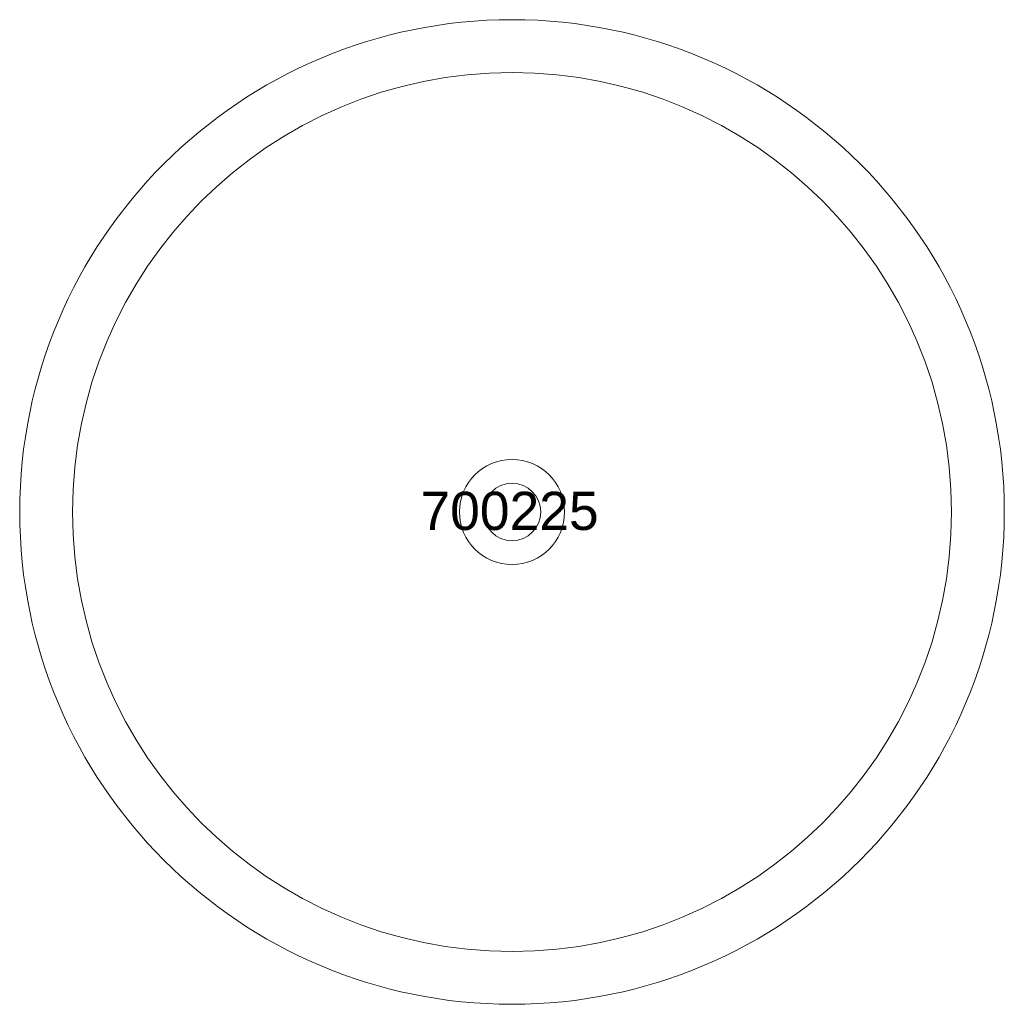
# Model space of a CAD drawing. Header units: millimetres. Extents: x 1907 to 2422, y 208 to 723.
import ezdxf

# ---------------------------------------------------------------- set-up
doc = ezdxf.new("R2010")
doc.units = ezdxf.units.MM
doc.layers.add('P-SANR-FIXT', color=6, linetype='Continuous', lineweight=18)
doc.layers.add('P-SANR-FIXT-IDEN', color=2, linetype='Continuous', lineweight=9)
doc.styles.add('Arial', font='arial.ttf', dxfattribs={"height": 20})

# ---------------------------------------------------------------- blocks, each defined once
blk = doc.blocks.new('DBLTD_Neilur_CountertopWashbasins_700225 - Countertop Basin-447088-Level 0')
at = {"layer": 'P-SANR-FIXT'}
for radius, start, end in [(257.5, 0, 180), (229.87, 360, 180), (27.51, 360, 180), (15.02, 0, 180), (257.5, 180, 0), (229.87, 180, 360), (27.51, 180, 360), (15.02, 180, 0)]:
    blk.add_arc((0, 0), radius, start, end, dxfattribs=at)

msp = doc.modelspace()

# ---------------------------------------------------------------- block references
at = {"layer": 'P-SANR-FIXT'}
msp.add_blockref('DBLTD_Neilur_CountertopWashbasins_700225 - Countertop Basin-447088-Level 0', (2164.22, 465.26), dxfattribs=at)

# ---------------------------------------------------------------- texts
at = {"layer": 'P-SANR-FIXT-IDEN', "insert": (2116.33, 475.85), "char_height": 20, "width": 115.443, "attachment_point": 1, "style": 'Arial'}
msp.add_mtext('700225', dxfattribs=at)

doc.saveas('drawing.dxf')
